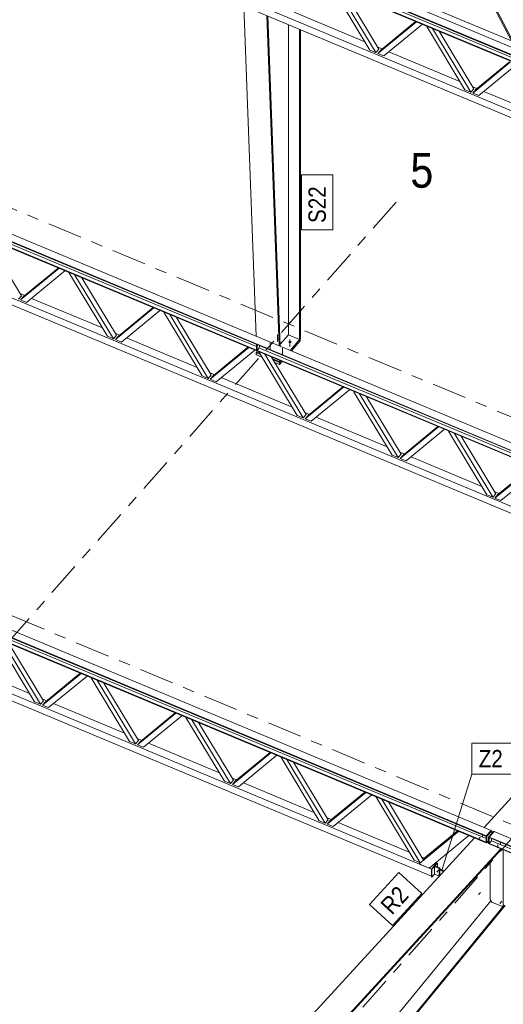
# Model space of a CAD drawing. Header units: millimetres. Extents: x -698 to 216, y -34 to 576.
# Tile 69 of 88: x -177 to -135, y 287 to 372. Entities that reach past the tile are written whole.
import ezdxf

# ---------------------------------------------------------------- set-up
doc = ezdxf.new("R2010")
doc.units = ezdxf.units.MM
for name, pattern in [('XKITLINE00', [0]), ('XKITLINE02', [4, 2, -2]), ('XKITLINE03', [6, 3, -1, 1, -1])]:
    doc.linetypes.add(name, pattern=pattern)
for name, color, linetype, lineweight in [('Element', 2, 'Continuous', 0), ('Spoina', 1, 'Continuous', 0), ('Znak elementu', 2, 'Continuous', 0), ('Śruba', 3, 'Continuous', 0)]:
    doc.layers.add(name, color=color, linetype=linetype, lineweight=lineweight)
doc.styles.add('ARIAL', font='ARIAL.TTF')

msp = doc.modelspace()

# ---------------------------------------------------------------- hatches: boundary and pattern name
at = {"layer": 'Śruba'}
for points in [[(-153.181, 344.182), (-153.194, 344.183), (-153.207, 344.185), (-153.219, 344.188), (-153.231, 344.192), (-153.242, 344.197), (-153.252, 344.202), (-153.262, 344.208), (-153.271, 344.215), (-153.279, 344.222), (-153.285, 344.23), (-153.291, 344.238), (-153.295, 344.247), (-153.299, 344.255), (-153.301, 344.264), (-153.301, 344.273), (-153.301, 344.282), (-153.299, 344.291), (-153.295, 344.3), (-153.291, 344.308), (-153.285, 344.316), (-153.279, 344.324), (-153.271, 344.331), (-153.262, 344.338), (-153.252, 344.344), (-153.242, 344.349), (-153.231, 344.354), (-153.219, 344.358), (-153.207, 344.361), (-153.194, 344.363), (-153.181, 344.364), (-153.168, 344.365), (-153.155, 344.364), (-153.142, 344.363), (-153.129, 344.361), (-153.117, 344.358), (-153.105, 344.354), (-153.094, 344.349), (-153.083, 344.344), (-153.074, 344.338), (-153.065, 344.331), (-153.057, 344.324), (-153.05, 344.316), (-153.045, 344.308), (-153.04, 344.3), (-153.037, 344.291), (-153.035, 344.282), (-153.035, 344.273), (-153.035, 344.264), (-153.037, 344.255), (-153.04, 344.247), (-153.045, 344.238), (-153.05, 344.23), (-153.057, 344.222), (-153.065, 344.215), (-153.074, 344.208), (-153.083, 344.202), (-153.094, 344.197), (-153.105, 344.192), (-153.117, 344.188), (-153.129, 344.185), (-153.142, 344.183), (-153.155, 344.182), (-153.168, 344.181)], [(-136.783, 301.372), (-136.794, 301.375), (-136.804, 301.378), (-136.813, 301.383), (-136.82, 301.39), (-136.825, 301.396), (-136.829, 301.404), (-136.83, 301.411), (-136.828, 301.419), (-136.825, 301.426), (-136.819, 301.433), (-136.812, 301.439), (-136.803, 301.443), (-136.793, 301.447), (-136.782, 301.449), (-136.77, 301.449), (-136.759, 301.448), (-136.748, 301.446), (-136.738, 301.442), (-136.729, 301.437), (-136.722, 301.431), (-136.717, 301.424), (-136.714, 301.417), (-136.713, 301.409), (-136.714, 301.401), (-136.718, 301.394), (-136.723, 301.387), (-136.731, 301.382), (-136.74, 301.377), (-136.75, 301.374), (-136.761, 301.372), (-136.772, 301.371)], [(-135.216, 300.717), (-135.227, 300.72), (-135.237, 300.724), (-135.246, 300.729), (-135.253, 300.735), (-135.258, 300.742), (-135.261, 300.749), (-135.262, 300.757), (-135.261, 300.764), (-135.257, 300.772), (-135.252, 300.778), (-135.245, 300.784), (-135.236, 300.789), (-135.225, 300.792), (-135.214, 300.794), (-135.203, 300.794), (-135.192, 300.793), (-135.181, 300.791), (-135.171, 300.787), (-135.162, 300.782), (-135.155, 300.776), (-135.15, 300.769), (-135.147, 300.762), (-135.146, 300.754), (-135.147, 300.747), (-135.15, 300.739), (-135.156, 300.733), (-135.163, 300.727), (-135.172, 300.722), (-135.182, 300.719), (-135.193, 300.717), (-135.205, 300.716)], [(-140.406, 298.505), (-140.399, 298.496), (-140.394, 298.487), (-140.39, 298.478), (-140.388, 298.469), (-140.388, 298.461), (-140.39, 298.453), (-140.394, 298.447), (-140.4, 298.443), (-140.407, 298.44), (-140.415, 298.439), (-140.424, 298.44), (-140.433, 298.442), (-140.443, 298.446), (-140.453, 298.452), (-140.462, 298.459), (-140.47, 298.467), (-140.477, 298.476), (-140.482, 298.485), (-140.486, 298.494), (-140.487, 298.503), (-140.487, 298.511), (-140.485, 298.519), (-140.482, 298.525), (-140.476, 298.529), (-140.469, 298.532), (-140.461, 298.533), (-140.452, 298.532), (-140.442, 298.53), (-140.432, 298.526), (-140.423, 298.52), (-140.414, 298.513)], [(-134.938, 295.8), (-134.931, 295.791), (-134.926, 295.782), (-134.922, 295.772), (-134.92, 295.764), (-134.92, 295.755), (-134.922, 295.748), (-134.926, 295.742), (-134.932, 295.737), (-134.939, 295.735), (-134.947, 295.733), (-134.956, 295.734), (-134.966, 295.737), (-134.975, 295.741), (-134.985, 295.746), (-134.994, 295.753), (-135.002, 295.761), (-135.009, 295.77), (-135.014, 295.779), (-135.018, 295.789), (-135.02, 295.798), (-135.02, 295.806), (-135.018, 295.813), (-135.014, 295.819), (-135.008, 295.824), (-135.001, 295.827), (-134.993, 295.828), (-134.984, 295.827), (-134.974, 295.825), (-134.965, 295.82), (-134.955, 295.815), (-134.946, 295.808)]]:
    msp.add_hatch(color=256, dxfattribs=at).paths.add_polyline_path(points, flags=17)

# ---------------------------------------------------------------- linework, layer by layer
at = {"layer": 'Element', "linetype": 'XKITLINE00', "lineweight": 0}
for p, q in [((-133.9, 370.105), (-144.095, 389.702)), ((-133.584, 369.702), (-143.995, 389.714)), ((-176.042, 386.636), (-90.808, 351.033)), ((-176.041, 386.685), (-90.807, 351.083)), ((-175.609, 387.156), (-90.374, 351.554)), ((-90.82, 350.488), (-176.054, 386.091)), ((-90.819, 350.537), (-176.053, 386.14)), ((-175.848, 386.364), (-133.456, 368.656)), ((-171.346, 379.264), (-95.549, 347.603)), ((-170.261, 379.415), (-95.547, 348.207)), ((-152.302, 377.956), (-134.01, 370.315)), ((-146.258, 369.523), (-149.582, 375.033)), ((-145.74, 369.307), (-149.064, 374.816)), ((-148.479, 374.572), (-145.48, 369.601)), ((-156.093, 344.78), (-157.162, 373.339)), ((-154.098, 343.947), (-155.167, 372.506)), ((-154.025, 343.916), (-155.094, 372.475)), ((-152.819, 372.801), (-146.691, 370.241)), ((-153.311, 344.896), (-153.311, 371.73)), ((-152.342, 344.492), (-152.342, 371.326)), ((-152.272, 344.57), (-152.272, 371.297)), ((-145.567, 369.235), (-142.244, 371.968)), ((-145.308, 369.529), (-142.309, 371.995)), ((-141.726, 371.751), (-145.05, 369.018)), ((-138.055, 366.097), (-141.379, 371.607)), ((-137.537, 365.881), (-140.861, 371.39)), ((-140.277, 371.146), (-137.278, 366.175)), ((-145.74, 369.307), (-146.258, 369.523)), ((-145.48, 369.601), (-145.74, 369.307)), ((-145.588, 369.78), (-145.2, 369.618)), ((-145.567, 369.235), (-145.308, 369.529)), ((-145.05, 369.018), (-145.567, 369.235)), ((-144.617, 369.374), (-138.488, 366.815)), ((-137.365, 365.809), (-134.128, 368.47)), ((-137.106, 366.103), (-134.193, 368.497)), ((-133.61, 368.254), (-136.847, 365.592)), ((-137.278, 366.175), (-137.537, 365.881)), ((-137.386, 366.354), (-136.998, 366.192)), ((-137.537, 365.881), (-138.055, 366.097)), ((-137.365, 365.809), (-137.106, 366.103)), ((-136.847, 365.592), (-137.365, 365.809)), ((-136.414, 365.948), (-130.286, 363.388)), ((-198.738, 361.892), (-113.504, 326.289)), ((-198.737, 361.941), (-113.503, 326.338)), ((-198.305, 362.412), (-113.07, 326.81)), ((-113.516, 325.744), (-198.75, 361.346)), ((-113.515, 325.793), (-198.749, 361.396)), ((-198.544, 361.62), (-156.067, 343.877)), ((-194.042, 354.52), (-118.245, 322.859)), ((-192.957, 354.671), (-118.243, 323.463)), ((-179.378, 353.254), (-176.379, 348.283)), ((-176.466, 347.917), (-173.142, 350.65)), ((-176.206, 348.211), (-173.207, 350.677)), ((-172.624, 350.433), (-175.948, 347.701)), ((-168.954, 344.779), (-172.278, 350.289)), ((-168.436, 344.563), (-171.76, 350.072)), ((-171.175, 349.828), (-168.176, 344.857)), ((-176.379, 348.283), (-176.638, 347.989)), ((-176.487, 348.462), (-176.098, 348.3)), ((-176.466, 347.917), (-176.206, 348.211)), ((-175.948, 347.701), (-176.466, 347.917)), ((-175.515, 348.056), (-169.387, 345.497)), ((-168.263, 344.491), (-164.94, 347.224)), ((-168.004, 344.785), (-165.005, 347.251)), ((-164.422, 347.007), (-167.746, 344.274)), ((-160.751, 341.353), (-164.075, 346.862)), ((-160.233, 341.136), (-163.557, 346.646)), ((-162.973, 346.402), (-159.974, 341.431)), ((-168.176, 344.857), (-168.436, 344.563)), ((-168.284, 345.036), (-167.896, 344.874)), ((-154.031, 344.079), (-153.311, 344.896)), ((-153.311, 344.896), (-152.342, 344.492)), ((-168.436, 344.563), (-168.954, 344.779)), ((-168.263, 344.491), (-168.004, 344.785)), ((-167.746, 344.274), (-168.263, 344.491)), ((-167.313, 344.63), (-161.184, 342.07)), ((-156.073, 343.576), (-156.063, 344.066)), ((-156.006, 344.042), (-156.016, 343.553)), ((-153.165, 343.557), (-152.29, 344.551)), ((-153.048, 343.508), (-152.29, 344.369)), ((-152.342, 344.492), (-152.272, 344.57)), ((-152.29, 344.551), (-152.29, 344.369)), ((-160.061, 341.065), (-156.737, 343.797)), ((-159.802, 341.359), (-156.803, 343.825)), ((-156.219, 343.581), (-159.543, 340.848)), ((-156.079, 343.349), (-156.041, 343.391)), ((-156.079, 343.349), (-155.733, 343.204)), ((-156.079, 343.167), (-156.079, 343.349)), ((-156.079, 343.167), (-155.587, 342.962)), ((-156.073, 343.576), (-156.016, 343.553)), ((-156.041, 343.391), (-156.045, 343.508)), ((-156.041, 343.391), (-155.78, 343.282)), ((-156.016, 343.553), (-155.9, 343.68)), ((-155.9, 343.68), (-155.81, 343.898)), ((-152.549, 337.927), (-155.873, 343.436)), ((-155.855, 343.789), (-113.508, 326.1)), ((-155.81, 343.898), (-155.809, 343.96)), ((-152.031, 337.71), (-155.355, 343.22)), ((-154.771, 342.976), (-151.772, 338.005)), ((-154.678, 342.822), (-154.046, 342.558)), ((-154.631, 342.744), (-154.084, 342.515)), ((-154.485, 342.502), (-154.084, 342.334)), ((-154.084, 342.515), (-153.972, 342.642)), ((-154.084, 342.334), (-153.855, 342.594)), ((-154.084, 342.334), (-154.084, 342.515)), ((-154.046, 342.558), (-154.051, 342.675)), ((-154.046, 342.558), (-153.977, 342.641)), ((-153.977, 342.641), (-153.977, 342.645)), ((-159.974, 341.431), (-160.233, 341.136)), ((-160.082, 341.61), (-159.694, 341.448)), ((-160.233, 341.136), (-160.751, 341.353)), ((-160.061, 341.065), (-159.802, 341.359)), ((-159.543, 340.848), (-160.061, 341.065)), ((-159.11, 341.204), (-152.982, 338.644)), ((-151.859, 337.638), (-148.535, 340.371)), ((-151.599, 337.933), (-148.6, 340.399)), ((-148.017, 340.155), (-151.341, 337.422)), ((-144.347, 334.501), (-147.671, 340.01)), ((-143.829, 334.284), (-147.153, 339.794)), ((-146.569, 339.55), (-143.569, 334.578)), ((-151.88, 338.184), (-151.491, 338.022)), ((-221.434, 337.181), (-136.199, 301.578)), ((-221.001, 337.652), (-135.767, 302.049)), ((-152.031, 337.71), (-152.549, 337.927)), ((-151.772, 338.005), (-152.031, 337.71)), ((-151.859, 337.638), (-151.599, 337.933)), ((-151.341, 337.422), (-151.859, 337.638)), ((-150.908, 337.778), (-144.78, 335.218)), ((-136.212, 300.983), (-221.447, 336.586)), ((-136.211, 301.033), (-221.446, 336.636)), ((-221.435, 337.131), (-136.2, 301.529)), ((-143.657, 334.212), (-140.333, 336.945)), ((-143.397, 334.507), (-140.398, 336.972)), ((-139.815, 336.729), (-143.139, 333.996)), ((-136.144, 331.074), (-139.468, 336.584)), ((-135.626, 330.858), (-138.95, 336.368)), ((-138.366, 336.124), (-135.367, 331.152)), ((-143.678, 334.758), (-143.289, 334.596)), ((-143.829, 334.284), (-144.347, 334.501)), ((-143.569, 334.578), (-143.829, 334.284)), ((-143.657, 334.212), (-143.397, 334.507)), ((-143.139, 333.996), (-143.657, 334.212)), ((-142.706, 334.352), (-136.577, 331.792)), ((-135.454, 330.786), (-132.13, 333.519)), ((-135.195, 331.08), (-132.196, 333.546)), ((-131.612, 333.303), (-134.936, 330.57)), ((-135.475, 331.332), (-135.087, 331.169)), ((-135.626, 330.858), (-136.144, 331.074)), ((-135.367, 331.152), (-135.626, 330.858)), ((-135.454, 330.786), (-135.195, 331.08)), ((-134.936, 330.57), (-135.454, 330.786)), ((-216.738, 329.759), (-140.942, 298.099)), ((-215.653, 329.911), (-140.94, 298.703)), ((-178.636, 319.064), (-136.204, 301.34)), ((-175.245, 313.166), (-178.569, 318.676)), ((-174.727, 312.95), (-178.051, 318.46)), ((-177.467, 318.216), (-174.468, 313.244)), ((-181.807, 316.444), (-175.678, 313.884)), ((-174.555, 312.878), (-171.231, 315.611)), ((-174.296, 313.172), (-171.297, 315.638)), ((-170.713, 315.395), (-174.037, 312.662)), ((-167.043, 309.74), (-170.367, 315.25)), ((-166.525, 309.524), (-169.849, 315.034)), ((-169.265, 314.79), (-166.266, 309.818)), ((-174.576, 313.424), (-174.188, 313.261)), ((-174.727, 312.95), (-175.245, 313.166)), ((-174.468, 313.244), (-174.727, 312.95)), ((-174.555, 312.878), (-174.296, 313.172)), ((-174.037, 312.662), (-174.555, 312.878)), ((-173.604, 313.018), (-167.476, 310.458)), ((-166.353, 309.452), (-163.029, 312.185)), ((-166.093, 309.746), (-163.094, 312.212)), ((-162.511, 311.968), (-165.835, 309.236)), ((-158.841, 306.314), (-162.165, 311.824)), ((-158.323, 306.098), (-161.647, 311.607)), ((-161.063, 311.363), (-158.063, 306.392)), ((-166.374, 309.998), (-165.985, 309.835)), ((-166.525, 309.524), (-167.043, 309.74)), ((-166.266, 309.818), (-166.525, 309.524)), ((-166.353, 309.452), (-166.093, 309.746)), ((-165.835, 309.236), (-166.353, 309.452)), ((-165.402, 309.592), (-159.274, 307.032)), ((-158.151, 306.026), (-154.827, 308.759)), ((-157.891, 306.32), (-154.892, 308.786)), ((-154.309, 308.542), (-157.633, 305.81)), ((-150.638, 302.888), (-153.962, 308.398)), ((-150.12, 302.672), (-153.444, 308.181)), ((-152.86, 307.937), (-149.861, 302.966)), ((-158.172, 306.571), (-157.783, 306.409)), ((-158.323, 306.098), (-158.841, 306.314)), ((-158.063, 306.392), (-158.323, 306.098)), ((-158.151, 306.026), (-157.891, 306.32)), ((-157.633, 305.81), (-158.151, 306.026)), ((-157.2, 306.165), (-151.071, 303.606)), ((-149.948, 302.6), (-146.624, 305.333)), ((-149.689, 302.894), (-146.69, 305.36)), ((-146.106, 305.116), (-149.43, 302.383)), ((-142.436, 299.462), (-145.76, 304.971)), ((-136.393, 302.311), (-133.999, 304.922)), ((-141.918, 299.246), (-145.242, 304.755)), ((-141.659, 299.54), (-144.658, 304.511)), ((-149.969, 303.145), (-149.581, 302.983)), ((-150.12, 302.672), (-150.638, 302.888)), ((-149.861, 302.966), (-150.12, 302.672)), ((-149.948, 302.6), (-149.689, 302.894)), ((-149.43, 302.383), (-149.948, 302.6)), ((-148.997, 302.739), (-142.869, 300.179)), ((-158.838, 277.836), (-137.224, 301.406)), ((-142.005, 299.148), (-138.573, 301.969)), ((-141.573, 299.638), (-138.682, 302.015)), ((-137.71, 301.609), (-141.142, 298.787)), ((-138.573, 301.969), (-137.71, 301.609)), ((-137.71, 301.609), (-137.71, 301.609)), ((-136.212, 301.002), (-136.199, 301.559)), ((-136.2, 301.529), (-136.199, 301.559)), ((-135.767, 302.049), (-136.199, 301.578)), ((-136.199, 301.559), (-135.767, 302.031)), ((-136.199, 301.559), (-136.199, 301.578)), ((-136.142, 301.536), (-136.199, 301.559)), ((-136.155, 300.978), (-136.142, 301.536)), ((-135.71, 302.007), (-136.142, 301.536)), ((-136.012, 300.918), (-136, 301.476)), ((-136, 301.476), (-135.568, 301.947)), ((-136, 301.476), (-135.943, 301.452)), ((-135.955, 300.895), (-135.943, 301.452)), ((-135.943, 301.452), (-135.942, 301.471)), ((-135.943, 301.421), (-135.943, 301.452)), ((-135.943, 301.421), (-50.709, 265.819)), ((-135.942, 301.471), (-135.51, 301.942)), ((-135.942, 301.471), (-50.708, 265.868)), ((-135.767, 302.031), (-135.767, 302.049)), ((-135.767, 302.031), (-135.71, 302.007)), ((-135.715, 301.787), (-135.71, 302.007)), ((-135.568, 301.947), (-135.523, 301.928)), ((-135.51, 301.942), (-50.276, 266.339)), ((-136.212, 300.983), (-136.211, 301.033)), ((-136.155, 300.978), (-136.212, 301.002)), ((-136.2, 300.997), (-136.212, 300.983)), ((-136.007, 301.139), (-136.155, 300.978)), ((-136.012, 300.918), (-135.955, 300.895)), ((-135.954, 300.926), (-135.955, 300.876)), ((-50.721, 265.273), (-135.955, 300.876)), ((-135.749, 301.149), (-135.954, 300.926)), ((-50.72, 265.323), (-135.954, 300.926)), ((-135.745, 301.338), (-135.749, 301.149)), ((-135.749, 301.149), (-93.357, 283.442)), ((-156.558, 276.884), (-134.944, 300.453)), ((-156.494, 276.857), (-134.88, 300.427)), ((-141.767, 299.719), (-141.573, 299.638)), ((-134.756, 295.45), (-134.756, 300.375)), ((-141.919, 299.246), (-142.436, 299.462)), ((-142.005, 299.148), (-141.919, 299.246)), ((-141.142, 298.787), (-142.005, 299.148)), ((-141.659, 299.54), (-141.573, 299.638)), ((-140.942, 298.7), (-140.466, 299.24)), ((-140.899, 298.682), (-140.423, 299.222)), ((-140.635, 298.981), (-140.687, 298.923)), ((-140.687, 298.258), (-140.687, 298.923)), ((-140.687, 298.923), (-140.26, 298.744)), ((-140.208, 298.803), (-140.635, 298.981)), ((-140.601, 299.232), (-140.507, 299.193)), ((-140.423, 299.222), (-140.466, 299.24)), ((-140.423, 298.893), (-140.423, 299.222)), ((-135.853, 299.365), (-135.853, 296.029)), ((-140.899, 298.682), (-140.942, 298.7)), ((-140.942, 298.035), (-140.942, 298.7)), ((-140.942, 298.035), (-140.899, 298.017)), ((-140.899, 298.017), (-140.899, 298.682)), ((-140.899, 298.017), (-140.687, 298.258)), ((-140.27, 298.083), (-140.687, 298.258)), ((-140.208, 298.803), (-140.26, 298.744)), ((-140.26, 298.744), (-140.26, 298.095)), ((-140.208, 298.151), (-140.208, 298.803)), ((-140.208, 298.718), (-139.859, 298.532)), ((-140.208, 298.655), (-139.898, 298.489)), ((-140.208, 298.633), (-139.911, 298.475)), ((-140.208, 298.267), (-140.137, 298.229)), ((-152.738, 275.288), (-135.802, 295.963)), ((-151.641, 274.83), (-134.645, 295.578)), ((-151.582, 274.805), (-134.581, 295.559)), ((-135.853, 296.029), (-135.711, 295.848)), ((-135.711, 295.848), (-134.756, 295.45)), ((-134.756, 295.45), (-134.704, 295.508))]:
    msp.add_line(p, q, dxfattribs=at)
at = {"layer": 'Spoina', "linetype": 'XKITLINE03', "lineweight": 0}
for p, q in [((-207.241, 368.377), (-123.737, 333.497)), ((-344.351, 129.075), (-143.759, 356.622)), ((-301.606, 111.22), (-101.013, 338.767)), ((-204.856, 332.154), (-120.683, 296.995))]:
    msp.add_line(p, q, dxfattribs=at)
at = {"layer": 'Znak elementu', "linetype": 'XKITLINE00', "lineweight": 0}
for p, q in [((-152.172, 353.97), (-152.172, 358.73)), ((-149.472, 358.73), (-152.172, 358.73)), ((-149.472, 353.97), (-149.472, 358.73)), ((-149.472, 353.97), (-152.172, 353.97)), ((-137.452, 309.6), (-133.918, 309.6)), ((-137.452, 306.9), (-137.452, 309.6)), ((-140.04, 298.59), (-137.452, 306.9)), ((-137.452, 306.9), (-133.918, 306.9)), ((-146.307, 295.644), (-143.767, 298.413)), ((-141.777, 296.588), (-143.767, 298.413)), ((-144.317, 293.819), (-141.777, 296.588)), ((-144.317, 293.819), (-146.307, 295.644))]:
    msp.add_line(p, q, dxfattribs=at)
at = {"layer": 'Śruba', "linetype": 'XKITLINE02', "lineweight": 0}
for p, q in [((-154.236, 344.315), (-154.236, 344.943)), ((-154.885, 343.579), (-154.885, 344.208)), ((-153.816, 343.133), (-153.816, 343.761)), ((-136.534, 301.46), (-136.528, 301.739)), ((-134.967, 300.806), (-134.96, 301.084)), ((-136.702, 296.691), (-136.875, 296.495))]:
    msp.add_line(p, q, dxfattribs=at)
at = {"layer": 'Śruba', "linetype": 'XKITLINE00', "lineweight": 0}
for p, q in [((-153.168, 343.868), (-153.168, 344.497)), ((-136.776, 301.196), (-136.77, 301.475)), ((-135.209, 300.542), (-135.202, 300.821)), ((-140.481, 298.437), (-140.33, 298.609)), ((-134.85, 295.917), (-135.023, 295.721))]:
    msp.add_line(p, q, dxfattribs=at)

# ---------------------------------------------------------------- texts
at = {"layer": 'Spoina', "style": 'ARIAL', "width": 0.85}
msp.add_text('5', height=3, dxfattribs=at).set_placement((-142.759, 357.622))
at = {"layer": 'Znak elementu', "style": 'ARIAL', "width": 0.85}
for s, rotation, p in [('S22', 90.00021, (-150.072, 354.57)), ('R2', 47.48101, (-144.353, 294.667))]:
    msp.add_text(s, height=1.5, rotation=rotation, dxfattribs=at).set_placement(p)
msp.add_text('Z2', height=1.5, dxfattribs=at).set_placement((-136.852, 307.5))

doc.saveas('drawing.dxf')
